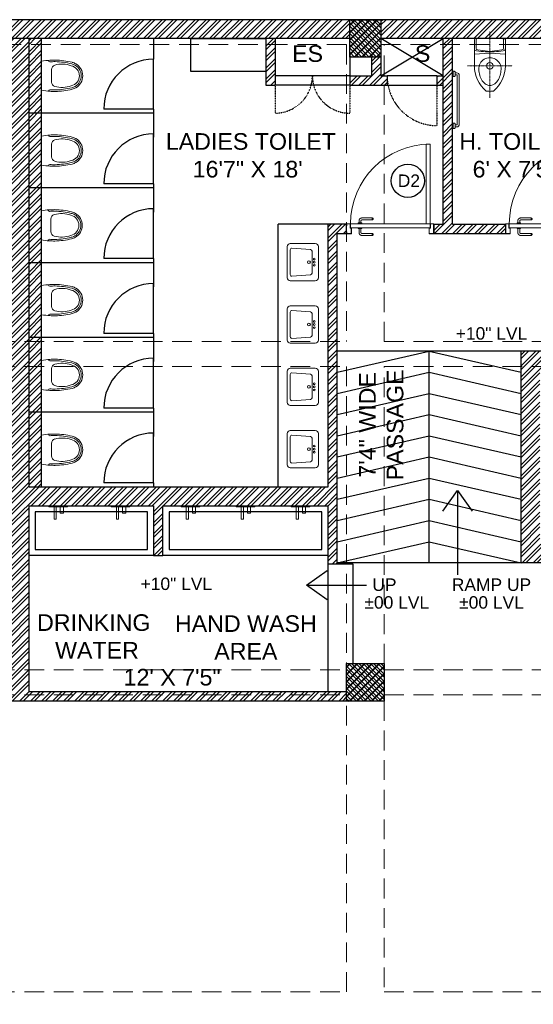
# Model space of a CAD drawing. Header units: inches. Extents: x 105152 to 158499, y 12149 to 30915.
# Tile 30 of 256: x 123748 to 123996, y 19449 to 19923. Entities that reach past the tile are written whole.
import ezdxf

# ---------------------------------------------------------------- set-up
doc = ezdxf.new("R2010")
doc.units = ezdxf.units.IN
doc.header["$MEASUREMENT"] = 0
doc.linetypes.add('CENTER', pattern=[50.8, 31.75, -6.35, 6.35, -6.35])
doc.linetypes.add('HIDDEN', pattern=[0.375, 0.25, -0.125])
doc.layers.add('PD_BASE', color=8, linetype='Continuous', transparency=0.5)
for name, color, linetype, lineweight in [('PD_COLUMN', 2, 'Continuous', 60), ('PD_DOOR', 42, 'Continuous', 25), ('PD_HATCH', 45, 'Continuous', 9)]:
    doc.layers.add(name, color=color, linetype=linetype, lineweight=lineweight)
doc.styles.get("Standard").update_dxf_attribs({"font": 'arial.ttf', "height": 6})
doc.styles.add('style1', font='arial.ttf', dxfattribs={"height": 500})
doc.dimstyles.new('ISO-10', dxfattribs={"dimtxt": 6, "dimasz": 0.5, "dimexe": 1.25, "dimexo": 0.625, "dimtad": 1, "dimtoh": 1, "dimdec": 1, "dimlunit": 4, "dimtxsty": 'Standard', "dimblk": 'ARCHTICK', "dimcen": 2.5, "dimclrt": 3, "dimadec": 0, "dimazin": 0, "dimtfac": 1, "dimtdec": 1, "dimtmove": 1, "dimatfit": 3, "dimfxl": 1, "dimarcsym": 0})
pattern_1 = [(45, (268611.2745, 45692.5978), (-1.767766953, 1.767766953), []), (135, (268611.2745, 45692.5978), (-1.767766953, -1.767766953), [])]

# ---------------------------------------------------------------- blocks, each defined once
blk = doc.blocks.new('columns2')
at = {"layer": 'PD_HATCH', "lineweight": 5}
h = blk.add_hatch(dxfattribs=at)
h.set_pattern_fill('ANSI37', color=173, scale=20)
h.paths.add_polyline_path([(387, -250), (387, -268), (369, -268), (369, -250)])
h.paths.add_polyline_path([(18, 0), (18, -15), (0, -15), (0, 0)])
h.paths.add_polyline_path([(18, -828), (18, -813), (0, -813), (0, -828)])
h.paths.add_polyline_path([(201, -870), (186, -870), (186, -888), (201, -888)])
h.paths.add_polyline_path([(570, -870), (555, -870), (555, -888), (570, -888)])
h.paths.add_polyline_path([(754.5, -870), (739.5, -870), (739.5, -888), (754.5, -888)])
h.paths.add_polyline_path([(934.5, -870), (919.5, -870), (919.5, -888), (934.5, -888)])
h.paths.add_polyline_path([(385.5, -870), (370.5, -870), (370.5, -888), (385.5, -888)])
h.paths.add_polyline_path([(201, 42), (186, 42), (186, 60), (201, 60)])
h.paths.add_polyline_path([(387, -578), (387, -560), (369, -560), (369, -578)])
h.paths.add_polyline_path([(1116, -731.5), (1116, -716.5), (1098, -716.5), (1098, -731.5)])
h.paths.add_polyline_path([(1116, -111.5), (1116, -96.5), (1098, -96.5), (1098, -111.5)])
h.paths.add_polyline_path([(1116, -561.5), (1116, -576.5), (1098, -576.5), (1098, -561.5)])
h.paths.add_polyline_path([(1116, -251.5), (1116, -266.5), (1098, -266.5), (1098, -251.5)])
h.paths.add_polyline_path([(0, -731.5), (0, -716.5), (18, -716.5), (18, -731.5)])
h.paths.add_polyline_path([(0, -111.5), (0, -96.5), (18, -96.5), (18, -111.5)])
h.paths.add_polyline_path([(0, -406.5), (0, -421.5), (18, -421.5), (18, -406.5)])
h.paths.add_polyline_path([(0, -561.5), (0, -576.5), (18, -576.5), (18, -561.5)])
h.paths.add_polyline_path([(0, -251.5), (0, -266.5), (18, -266.5), (18, -251.5)])
h.paths.add_polyline_path([(993, -111.5), (993, -99.5), (984, -99.5), (984, -111.5)])
h.paths.add_polyline_path([(993, -189.5), (993, -201.5), (984, -201.5), (984, -189.5)])
h.paths.add_polyline_path([(903, -111.5), (903, -99.5), (912, -99.5), (912, -111.5)])
h.paths.add_polyline_path([(903, -189.5), (903, -201.5), (912, -201.5), (912, -189.5)])
h.paths.add_polyline_path([(75, -870), (60, -870), (60, -888), (75, -888)])
h.paths.add_polyline_path([(1116, -870), (1101, -870), (1101, -888), (1116, -888)])
h.paths.add_polyline_path([(75, 42), (60, 42), (60, 60), (75, 60)])
h.paths.add_polyline_path([(570, 42), (555, 42), (555, 60), (570, 60)])
h.paths.add_polyline_path([(754.5, 42), (739.5, 42), (739.5, 60), (754.5, 60)])
h.paths.add_polyline_path([(934.5, 42), (919.5, 42), (919.5, 60), (934.5, 60)])
h.paths.add_polyline_path([(385.5, 42), (370.5, 42), (370.5, 60), (385.5, 60)])
h.paths.add_polyline_path([(1116, 42), (1101, 42), (1101, 60), (1116, 60)])
h.paths.add_polyline_path([(738, -250), (738, -268), (756, -268), (756, -250)])
h.paths.add_polyline_path([(756, -578), (756, -560), (738, -560), (738, -578)])
at = {"layer": 'PD_COLUMN', "color": 173, "lineweight": 5}
for points in [[(754.5, 42), (739.5, 42), (739.5, 60), (754.5, 60)], [(756, -250), (756, -268), (738, -268), (738, -250)]]:
    blk.add_lwpolyline(points, close=True, dxfattribs=at)
at = {"layer": 'PD_HATCH', "color": 173, "linetype": 'HIDDEN', "lineweight": 5, "ltscale": 38}
for p, q in [((739.5, 60), (570, 60)), ((754.5, 60), (919.5, 60)), ((738, 48), (570, 48)), ((738, 48), (738, -95)), ((754.5, 48), (919.5, 48)), ((756, -95), (756, 48)), ((568.5, -95), (738, -95)), ((756, -95), (924, -95)), ((568.5, -107), (738, -107)), ((738, -107), (738, -250)), ((756, -250), (756, -107)), ((756, -107), (903, -107)), ((822, -201.5), (822, -107)), ((903, -201.5), (822, -201.5)), ((568.5, -253), (738, -253)), ((756, -253), (924, -253)), ((568.5, -265), (738, -265)), ((756, -265), (924, -265)), ((738, -408), (738, -268)), ((756, -268), (756, -408)), ((568.5, -408), (738, -408)), ((756, -408), (924, -408))]:
    blk.add_line(p, q, dxfattribs=at)
blk = doc.blocks.new('XI')
at = {"color": 251, "linetype": 'CENTER', "lineweight": 5, "ltscale": 0.2}
for points in [[(-370, 300), (-370, -300)], [(-802, 0), (95, 0)]]:
    blk.add_lwpolyline(points, dxfattribs=at)
at = {"color": 251, "lineweight": 5}
for points in [[(-134, -210), (-370, -210, -0.218492), (-710, -50), (-710, 50, -0.218492), (-370, 210), (-134, 210)], [(0, 170, 0.414214), (-15, 185), (-131, 185, 0.379919), (-156, 163), (-175, 0), (-156, -163, 0.379919), (-131, -185), (-15, -185, 0.414214), (0, -170)]]:
    blk.add_lwpolyline(points, format="xyb", dxfattribs=at)
for points in [[(-418, 150, -1.051391), (-418, -150, -0.060335), (-499, -137, -0.081386), (-571, -103, -0.106971), (-621, -50, -0.136416), (-635, 0, -0.136416), (-621, 50, -0.106971), (-571, 103, -0.081386), (-499, 137, -0.060335)], [(0, -185), (0, 185, 0.414214), (-25, 210), (-134, 210, 0.379919), (-169, 179), (-176, 118, 0.059314), (-176, -118), (-169, -179, 0.379919), (-134, -210), (-25, -210, 0.414214)]]:
    blk.add_lwpolyline(points, format="xyb", close=True, dxfattribs=at)
blk.add_lwpolyline([(-215, 210), (-200, 0), (-215, -210)], dxfattribs=at)
blk.add_circle((-370, 0), 45, dxfattribs=at)
blk = doc.blocks.new('A$C07EA312C')
at = {"color": 251, "lineweight": 5}
for points in [[(0, 550), (0, 500), (10, 500, 0.414214), (20, 510), (20, 540, 0.414214), (10, 550)], [(0, 50), (0, 0), (10, 0, 0.414214), (20, 10), (20, 40, 0.414214), (10, 50)]]:
    blk.add_lwpolyline(points, format="xyb", close=True, dxfattribs=at)
for points in [[(20, 15), (35, 15, 0.414214), (60, 40), (60, 510, 0.414214), (35, 535), (20, 535)], [(20, 35), (35, 35, 0.414214), (40, 40), (40, 510, 0.414214), (35, 515), (20, 515)]]:
    blk.add_lwpolyline(points, format="xyb", dxfattribs=at)
blk = doc.blocks.new('LV')
at = {"color": 251, "lineweight": 5}
for p, q in [((-254, 510), (254, 510)), ((-305, 51), (-305, 459)), ((-205, 127), (-226, 431)), ((-201, 458), (203, 458)), ((228, 431), (205, 127)), ((305, 459), (305, 51)), ((254, 0), (-254, 0)), ((180, 103), (-180, 103))]:
    blk.add_line(p, q, dxfattribs=at)
for centre, radius in [((0, 154), 23.6), ((-51, 67), 14.4), ((0, 67), 15.3), ((51, 67), 14.4)]:
    blk.add_circle(centre, radius, dxfattribs=at)
for centre, radius, start, end in [((-254, 459), 50.8, 90, 180), ((254, 459), 50.8, 0, 90), ((-201, 433), 25.4, 90, 184.2016), ((203, 433), 25.4, 355.4179, 90), ((-254, 51), 50.8, 180, 270), ((-180, 129), 25.4, 184.2016, 270), ((180, 129), 25.4, 270, 355.4179), ((254, 51), 50.8, 270, 0)]:
    blk.add_arc(centre, radius, start, end, dxfattribs=at)
blk = doc.blocks.new('ta0p3456')
at = {"color": 251, "lineweight": 5, "ltscale": 12}
for points in [[(-4.5, 0), (4.5, 0), (4.5, -0.5), (-4.5, -0.5)], [(-1, -0.5), (-1, -6.5), (-2, -6.5), (-2, -0.5)], [(2.5, -0.5), (2.5, -3.5), (1, -3.5), (1, -0.5)]]:
    blk.add_lwpolyline(points, close=True, dxfattribs=at)
blk = doc.blocks.new('A$C24556D30')
at = {"color": 251, "lineweight": 5}
for p, q in [((170, 400), (170, 20)), ((300, 210), (300, 292)), ((300, 210), (300, 128))]:
    blk.add_line(p, q, dxfattribs=at)
for points in [[(280, 413, 0.02753), (170, 400, 0.02753)], [(570, 386, 0.054905), (350, 415, 0.054905)], [(565, 366, 0.054905), (350, 395, 0.054905)], [(300, 210), (300, 290, 0.704392)], [(300, 210), (300, 130, -0.704392)], [(170, 20, 0.02753), (280, 7, 0.02753)], [(565, 54, -0.054905), (350, 25, -0.054905)], [(570, 34, -0.054905), (350, 5, -0.054905)]]:
    blk.add_lwpolyline(points, format="xyb", dxfattribs=at)
for centre, radius, start, end in [((280, 413), 20, 184.5905, 273.8823), ((350, -585), 1000, 90, 94.0204), ((350, -585), 980, 90, 94.0204), ((360, 292), 60, 105.9249, 180), ((439, 15), 348, 69.701, 105.9249), ((530, 210), 135, 0, 77.2425), ((530, 210), 160, 60, 77.2425), ((530, 210), 180, 60, 77.2425), ((530, 210), 160, 0, 60), ((530, 210), 180, 0, 60), ((530, 210), 135, 282.7575, 0), ((530, 210), 160, 300, 0), ((530, 210), 180, 300, 0), ((280, 7), 20, 86.1177, 175.4095), ((350, 1005), 1000, 265.9796, 270), ((350, 1005), 980, 265.9796, 270), ((360, 128), 60, 180, 254.0751), ((439, 405), 348, 254.0751, 290.299), ((530, 210), 160, 282.7575, 300), ((530, 210), 180, 282.7575, 300)]:
    blk.add_arc(centre, radius, start, end, dxfattribs=at)
blk = doc.blocks.new('_ArchTick')
at = {"color": 0, "linetype": 'ByBlock', "const_width": 0.15}
blk.add_lwpolyline([(-0.5, -0.5), (0.5, 0.5)], dxfattribs=at)
blk = doc.blocks.new('door 1')
at = {"layer": 'PD_DOOR', "color": 251, "lineweight": 5}
for p, q in [((159756, 15338), (159696, 15338)), ((159696, 15338), (159696, 15313)), ((159696, 15313), (159696, 15338)), ((159696, 15338), (159756, 15338)), ((159696, 15213), (159696, 15338)), ((159696, 15313), (159698, 15313)), ((159698, 15313), (159696, 15313)), ((159698, 15313), (159698, 15336)), ((159698, 15336), (159754, 15336)), ((159754, 15336), (159698, 15336)), ((159698, 15336), (159698, 15313)), ((159754, 15336), (159754, 15268)), ((159754, 15268), (159754, 15336)), ((159756, 15266), (159756, 15338)), ((159756, 15338), (159756, 15266)), ((160473, 15356), (160473, 15360)), ((160473, 15360), (160473, 15356)), ((160603, 15360), (160473, 15360)), ((160473, 15360), (160473, 15336)), ((160473, 15360), (160473, 15360)), ((160473, 15335), (160473, 15360)), ((160473, 15335), (160473, 15339)), ((160473, 15339), (160473, 15335)), ((160473, 15336), (160473, 15335)), ((160473, 15335), (160603, 15335)), ((160605, 15273), (160605, 15263)), ((160622, 15273), (160605, 15273)), ((160605, 15273), (160622, 15273)), ((160615, 15323), (160615, 15273)), ((160640, 15273), (160615, 15273)), ((160615, 15273), (160622, 15273)), ((160622, 15273), (160625, 15273)), ((160625, 15273), (160628, 15273)), ((160628, 15273), (160631, 15273)), ((160628, 15273), (160650, 15273)), ((160631, 15273), (160634, 15273)), ((160634, 15273), (160640, 15273)), ((160650, 15273), (160634, 15273)), ((160640, 15273), (160640, 15323)), ((160650, 15263), (160650, 15273)), ((160796, 15338), (160736, 15338)), ((160736, 15338), (160736, 15266)), ((160736, 15266), (160736, 15338)), ((160736, 15338), (160796, 15338)), ((160738, 15268), (160738, 15336)), ((160738, 15336), (160794, 15336)), ((160794, 15336), (160738, 15336)), ((160738, 15336), (160738, 15268)), ((160794, 15336), (160794, 15313)), ((160794, 15313), (160794, 15336)), ((160794, 15313), (160796, 15313)), ((160796, 15313), (160794, 15313)), ((160796, 15313), (160796, 15338)), ((160796, 15338), (160796, 15313)), ((160796, 15338), (160796, 15213)), ((159698, 15238), (159696, 15238)), ((159696, 15238), (159696, 15213)), ((159696, 15213), (159696, 15238)), ((159696, 15238), (159698, 15238)), ((159696, 15213), (159741, 15213)), ((159741, 15213), (159696, 15213)), ((159696, 15213), (159744, 15213)), ((159744, 15213), (159696, 15213)), ((159698, 15215), (159698, 15238)), ((159698, 15238), (159698, 15215)), ((159739, 15215), (159698, 15215)), ((159698, 15215), (159739, 15215)), ((159754, 15268), (159739, 15268)), ((159739, 15268), (159739, 15215)), ((159739, 15215), (159739, 15268)), ((159739, 15268), (159754, 15268)), ((159741, 15213), (159741, 15266)), ((159741, 15266), (159756, 15266)), ((159756, 15266), (159741, 15266)), ((159741, 15266), (159741, 15213)), ((160748, 15263), (159744, 15263)), ((159744, 15263), (159744, 15213)), ((160748, 15263), (159744, 15263)), ((159744, 15263), (159744, 15213)), ((159794, 15213), (159744, 15213)), ((159744, 15213), (159744, 14209)), ((159744, 15213), (160748, 15213)), ((159744, 15213), (159794, 15213)), ((159744, 15213), (159794, 15213)), ((159794, 15213), (159744, 15213)), ((159794, 14209), (159794, 15213)), ((159794, 15213), (160748, 15213)), ((159794, 15213), (160748, 15213)), ((160748, 15213), (159794, 15213)), ((160473, 15165), (160473, 15161)), ((160473, 15161), (160473, 15165)), ((160603, 15165), (160473, 15165)), ((160473, 15165), (160473, 15141)), ((160473, 15165), (160473, 15165)), ((160473, 15140), (160473, 15165)), ((160650, 15263), (160605, 15263)), ((160605, 15263), (160650, 15263)), ((160605, 15213), (160605, 15203)), ((160605, 15213), (160650, 15213)), ((160639, 15213), (160605, 15213)), ((160605, 15203), (160650, 15203)), ((160650, 15203), (160605, 15203)), ((160615, 15203), (160615, 15178)), ((160615, 15203), (160640, 15203)), ((160640, 15203), (160615, 15203)), ((160618, 15268), (160618, 15263)), ((160638, 15268), (160618, 15268)), ((160618, 15268), (160638, 15268)), ((160638, 15263), (160618, 15263)), ((160618, 15263), (160638, 15263)), ((160618, 15213), (160618, 15208)), ((160618, 15213), (160638, 15213)), ((160618, 15213), (160618, 15213)), ((160638, 15213), (160618, 15213)), ((160618, 15208), (160638, 15208)), ((160638, 15208), (160618, 15208)), ((160638, 15263), (160638, 15268)), ((160638, 15208), (160638, 15213)), ((160650, 15213), (160639, 15213)), ((160640, 15178), (160640, 15203)), ((160650, 15203), (160650, 15213)), ((160736, 15266), (160751, 15266)), ((160751, 15266), (160736, 15266)), ((160753, 15268), (160738, 15268)), ((160738, 15268), (160753, 15268)), ((160748, 15213), (160748, 15263)), ((160748, 15263), (160748, 15213)), ((160748, 15213), (160796, 15213)), ((160796, 15213), (160748, 15213)), ((160751, 15266), (160751, 15213)), ((160751, 15213), (160751, 15266)), ((160751, 15213), (160796, 15213)), ((160796, 15213), (160751, 15213)), ((160753, 15215), (160753, 15268)), ((160753, 15268), (160753, 15215)), ((160794, 15215), (160753, 15215)), ((160753, 15215), (160794, 15215)), ((160796, 15238), (160794, 15238)), ((160794, 15238), (160794, 15215)), ((160794, 15215), (160794, 15238)), ((160794, 15238), (160796, 15238)), ((160796, 15213), (160796, 15238)), ((160796, 15238), (160796, 15213)), ((160473, 15144), (160473, 15140)), ((160473, 15140), (160473, 15144)), ((160473, 15141), (160473, 15140)), ((160473, 15140), (160603, 15140)), ((159744, 14209), (159794, 14209))]:
    blk.add_line(p, q, dxfattribs=at)
at = {"layer": 'PD_DOOR', "color": 251, "lineweight": 5, "flags": 128}
for points in [[(160460, 15348), (160460, 15348), (160460, 15349), (160461, 15349), (160461, 15350), (160461, 15350), (160461, 15351), (160461, 15351), (160461, 15352), (160461, 15352), (160461, 15353), (160462, 15353), (160462, 15353), (160462, 15354), (160462, 15354), (160463, 15355), (160463, 15355), (160463, 15356), (160464, 15356), (160464, 15356), (160464, 15357), (160465, 15357), (160465, 15357), (160465, 15358), (160466, 15358), (160466, 15358), (160467, 15358), (160467, 15359), (160467, 15359), (160468, 15359), (160468, 15359), (160469, 15359), (160469, 15360), (160470, 15360), (160470, 15360), (160471, 15360), (160471, 15360), (160472, 15360), (160472, 15360), (160473, 15360), (160473, 15360)], [(160473, 15335), (160472, 15335), (160472, 15335), (160471, 15335), (160471, 15335), (160470, 15335), (160470, 15336), (160469, 15336), (160469, 15336), (160469, 15336), (160468, 15336), (160468, 15336), (160467, 15337), (160467, 15337), (160466, 15337), (160466, 15337), (160465, 15338), (160465, 15338), (160465, 15338), (160464, 15339), (160464, 15339), (160464, 15339), (160463, 15340), (160463, 15340), (160463, 15340), (160462, 15341), (160462, 15341), (160462, 15342), (160462, 15342), (160461, 15343), (160461, 15343), (160461, 15344), (160461, 15344), (160461, 15345), (160461, 15345), (160461, 15346), (160461, 15346), (160460, 15347), (160460, 15347), (160460, 15348), (160460, 15348)], [(160640, 15323), (160640, 15324), (160640, 15326), (160640, 15327), (160640, 15329), (160640, 15330), (160639, 15332), (160639, 15333), (160639, 15334), (160638, 15336), (160637, 15337), (160637, 15339), (160636, 15340), (160635, 15341), (160635, 15343), (160634, 15344), (160633, 15345), (160632, 15346), (160631, 15347), (160630, 15348), (160629, 15350), (160628, 15351), (160627, 15352), (160626, 15352), (160624, 15353), (160623, 15354), (160622, 15355), (160621, 15356), (160619, 15356), (160618, 15357), (160617, 15358), (160615, 15358), (160614, 15359), (160612, 15359), (160611, 15359), (160609, 15360), (160608, 15360), (160606, 15360), (160605, 15360), (160603, 15360), (160603, 15360)], [(160603, 15335), (160603, 15335), (160604, 15335), (160604, 15335), (160605, 15335), (160605, 15335), (160606, 15335), (160606, 15335), (160607, 15335), (160607, 15334), (160608, 15334), (160608, 15334), (160609, 15334), (160609, 15333), (160610, 15333), (160610, 15333), (160610, 15333), (160611, 15332), (160611, 15332), (160612, 15332), (160612, 15331), (160612, 15331), (160613, 15331), (160613, 15330), (160613, 15330), (160613, 15329), (160614, 15329), (160614, 15329), (160614, 15328), (160614, 15328), (160615, 15327), (160615, 15327), (160615, 15326), (160615, 15326), (160615, 15325), (160615, 15325), (160615, 15324), (160615, 15324), (160615, 15323), (160615, 15323), (160615, 15323)], [(160460, 15153), (160460, 15153), (160460, 15154), (160461, 15154), (160461, 15155), (160461, 15155), (160461, 15156), (160461, 15156), (160461, 15157), (160461, 15157), (160461, 15158), (160462, 15158), (160462, 15158), (160462, 15159), (160462, 15159), (160463, 15160), (160463, 15160), (160463, 15161), (160464, 15161), (160464, 15161), (160464, 15162), (160465, 15162), (160465, 15162), (160465, 15163), (160466, 15163), (160466, 15163), (160467, 15163), (160467, 15164), (160467, 15164), (160468, 15164), (160468, 15164), (160469, 15164), (160469, 15165), (160470, 15165), (160470, 15165), (160471, 15165), (160471, 15165), (160472, 15165), (160472, 15165), (160473, 15165), (160473, 15165)], [(160473, 15140), (160472, 15140), (160472, 15140), (160471, 15140), (160471, 15140), (160470, 15140), (160470, 15141), (160469, 15141), (160469, 15141), (160469, 15141), (160468, 15141), (160468, 15141), (160467, 15142), (160467, 15142), (160466, 15142), (160466, 15142), (160465, 15143), (160465, 15143), (160465, 15143), (160464, 15144), (160464, 15144), (160464, 15144), (160463, 15145), (160463, 15145), (160463, 15145), (160462, 15146), (160462, 15146), (160462, 15147), (160462, 15147), (160461, 15148), (160461, 15148), (160461, 15149), (160461, 15149), (160461, 15150), (160461, 15150), (160461, 15151), (160461, 15151), (160460, 15152), (160460, 15152), (160460, 15153), (160460, 15153)], [(160603, 15140), (160604, 15140), (160606, 15140), (160607, 15140), (160609, 15141), (160610, 15141), (160612, 15141), (160613, 15142), (160615, 15142), (160616, 15143), (160618, 15143), (160619, 15144), (160620, 15144), (160622, 15145), (160623, 15146), (160624, 15147), (160625, 15148), (160627, 15148), (160628, 15149), (160629, 15150), (160630, 15152), (160631, 15153), (160632, 15154), (160633, 15155), (160634, 15156), (160634, 15157), (160635, 15159), (160636, 15160), (160637, 15161), (160637, 15163), (160638, 15164), (160638, 15165), (160639, 15167), (160639, 15168), (160640, 15170), (160640, 15171), (160640, 15173), (160640, 15174), (160640, 15176), (160640, 15177), (160640, 15178)], [(160615, 15178), (160615, 15177), (160615, 15177), (160615, 15176), (160615, 15176), (160615, 15175), (160615, 15175), (160615, 15174), (160615, 15174), (160615, 15173), (160614, 15173), (160614, 15172), (160614, 15172), (160614, 15171), (160614, 15171), (160613, 15171), (160613, 15170), (160613, 15170), (160612, 15169), (160612, 15169), (160612, 15169), (160611, 15168), (160611, 15168), (160611, 15168), (160610, 15167), (160610, 15167), (160609, 15167), (160609, 15167), (160608, 15166), (160608, 15166), (160607, 15166), (160607, 15166), (160607, 15166), (160606, 15166), (160606, 15165), (160605, 15165), (160605, 15165), (160604, 15165), (160604, 15165), (160603, 15165), (160603, 15165)]]:
    blk.add_lwpolyline(points, dxfattribs=at)
at = {"layer": 'PD_DOOR', "color": 251, "lineweight": 5}
blk.add_arc((159744, 15213), 1004, 270, 0, dxfattribs=at)
blk = doc.blocks.new('DOOR1')
at = {"color": 251, "xscale": 0.03818181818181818, "yscale": 0.03818181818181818, "zscale": 0.03818181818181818, "rotation": 90}
blk.add_blockref('door 1', (-2370.94, -8406.75), dxfattribs=at)

msp = doc.modelspace()

# ---------------------------------------------------------------- hatches: boundary and pattern name
at = {"layer": 'PD_BASE'}
h = msp.add_hatch(dxfattribs=at)
h.set_pattern_fill('ANSI32', color=256, scale=10)
h.set_pattern_definition([(45, (123173.841, 19088.8573), (-2.65165, 2.65165), []), (45, (123175.6088, 19088.8573), (-2.65165, 2.65165), [])])
h.paths.add_polyline_path([(123176.99, 19131.61), (123167.99, 19131.61), (123167.99, 19050.11), (123176.99, 19050.11)])
h.paths.add_polyline_path([(123538.49, 18984.11), (123368.99, 18984.11), (123368.99, 18975.11), (123538.49, 18975.11)])
h.paths.add_polyline_path([(123722.99, 18984.11), (123553.49, 18984.11), (123553.49, 18975.11), (123722.99, 18975.11)])
h.paths.add_polyline_path([(123176.99, 19848.11), (123167.99, 19848.11), (123167.99, 19766.61), (123176.99, 19766.61)])
h.paths.add_polyline_path([(123176.99, 19751.61), (123167.99, 19751.61), (123167.99, 19611.61), (123176.99, 19611.61)])
h.paths.add_polyline_path([(123176.99, 19596.61), (123167.99, 19596.61), (123167.99, 19456.61), (123176.99, 19456.61)])
h.paths.add_polyline_path([(123176.99, 19441.61), (123167.99, 19441.61), (123167.99, 19301.61), (123176.99, 19301.61)])
h.paths.add_polyline_path([(123176.99, 19286.61), (123167.99, 19286.61), (123167.99, 19146.61), (123176.99, 19146.61)])
h.paths.add_polyline_path([(124268.99, 19923.11), (124102.49, 19923.11), (124102.49, 19914.11), (124268.99, 19914.11)])
h.paths.add_polyline_path([(124087.49, 19923.11), (123922.49, 19923.11), (123922.49, 19914.11), (124087.49, 19914.11)])
h.paths.add_polyline_path([(123907.49, 19923.11), (123737.99, 19923.11), (123737.99, 19914.11), (123907.49, 19914.11)])
h.paths.add_polyline_path([(123722.99, 19923.11), (123553.49, 19923.11), (123553.49, 19914.11), (123722.99, 19914.11)])
h.paths.add_polyline_path([(123353.99, 19923.11), (123242.99, 19923.11), (123242.99, 19914.11), (123353.99, 19914.11)])
h.paths.add_polyline_path([(123227.99, 19923.11), (123167.99, 19923.11), (123167.99, 19863.11), (123176.99, 19863.11), (123176.99, 19914.11), (123227.99, 19914.11)])
h.paths.add_polyline_path([(123176.99, 19035.11), (123167.99, 19035.11), (123167.99, 18975.11), (123227.99, 18975.11), (123227.99, 18984.11), (123176.99, 18984.11)])
h.paths.add_polyline_path([(123353.99, 18984.11), (123242.99, 18984.11), (123242.99, 18975.11), (123353.99, 18975.11)])
h.paths.add_polyline_path([(123762.74, 18984.11), (123737.99, 18984.11), (123737.99, 18975.11), (123762.74, 18975.11)])
h.paths.add_polyline_path([(123907.49, 18984.11), (123882.74, 18984.11), (123882.74, 18975.11), (123907.49, 18975.11)])
h.paths.add_polyline_path([(123944.99, 18984.11), (123922.49, 18984.11), (123922.49, 18975.11), (123944.99, 18975.11)])
h.paths.add_polyline_path([(124087.49, 18984.11), (124064.99, 18984.11), (124064.99, 18975.11), (124087.49, 18975.11)])
h.paths.add_polyline_path([(124124.99, 18984.11), (124102.49, 18984.11), (124102.49, 18975.11), (124124.99, 18975.11)])
h.paths.add_polyline_path([(124268.99, 18984.11), (124244.99, 18984.11), (124244.99, 18975.11), (124268.99, 18975.11)])
h.paths.add_polyline_path([(124283.99, 18993.11), (124274.99, 18993.11)])
h.paths.add_polyline_path([(124283.99, 19131.61), (124274.99, 19131.61), (124274.99, 18993.11), (124283.99, 18993.11)])
h.paths.add_polyline_path([(124283.99, 19286.61), (124274.99, 19286.61), (124274.99, 19146.61), (124283.99, 19146.61)])
h.paths.add_polyline_path([(124283.99, 19596.61), (124274.99, 19596.61), (124274.99, 19301.61), (124283.99, 19301.61)])
h.paths.add_polyline_path([(124283.99, 19905.11), (124274.99, 19905.11), (124274.99, 19766.61), (124283.99, 19766.61)])
h.paths.add_polyline_path([(124265.99, 19763.61), (124160.99, 19763.61), (124160.99, 19754.61), (124265.99, 19754.61)])
h.paths.add_polyline_path([(124160.99, 19751.61), (124151.99, 19751.61), (124151.99, 19673.61), (124160.99, 19673.61)])
h.paths.add_polyline_path([(124151.99, 19763.61), (124079.99, 19763.61), (124079.99, 19754.61), (124151.99, 19754.61)])
h.paths.add_polyline_path([(124079.99, 19751.61), (124070.99, 19751.61), (124070.99, 19673.61), (124079.99, 19673.61)])
h.paths.add_polyline_path([(124070.99, 19763.61), (123989.99, 19763.61), (123989.99, 19661.61), (124016.99, 19661.61), (124016.99, 19670.61), (123998.99, 19670.61), (123998.99, 19754.61), (124070.99, 19754.61)])
h.paths.add_polyline_path([(124070.99, 19670.61), (124052.99, 19670.61), (124052.99, 19661.61), (124070.99, 19661.61)], flags=17)
h.paths.add_polyline_path([(124097.99, 19670.61), (124079.99, 19670.61), (124079.99, 19661.61), (124097.99, 19661.61)])
h.paths.add_polyline_path([(124151.99, 19670.61), (124133.99, 19670.61), (124133.99, 19661.61), (124151.99, 19661.61)])
h.paths.add_polyline_path([(124160.99, 19661.61), (124151.99, 19661.61), (124151.99, 19598.61), (124160.99, 19598.61)])
h.paths.add_polyline_path([(124283.99, 19612.61), (124274.99, 19612.61), (124274.99, 19611.61), (124283.99, 19611.61)])
h.paths.add_polyline_path([(124283.99, 19751.61), (124274.99, 19751.61), (124274.99, 19732.61), (124283.99, 19732.61)])
h.paths.add_polyline_path([(123405.74, 19914.11), (123405.74, 19923.11), (123368.99, 19923.11), (123368.99, 19914.11)])
h.paths.add_polyline_path([(123501.74, 19923.11), (123501.74, 19914.11), (123538.49, 19914.11), (123538.49, 19923.11)])
h = msp.add_hatch(dxfattribs=at)
h.set_pattern_fill('ANSI37', color=256, scale=20)
h.set_pattern_definition(pattern_1)
h.paths.add_polyline_path([(123922.49, 19923.11), (123907.49, 19923.11), (123907.49, 19905.11), (123922.49, 19905.11)])
h = msp.add_hatch(dxfattribs=at)
h.set_pattern_fill('ANSI32', color=256, scale=10)
h.set_pattern_definition([(45, (123733.2206, 19680.7248), (-2.65165, 2.65165), []), (45, (123734.9884, 19680.7248), (-2.65165, 2.65165), [])])
h.paths.add_polyline_path([(123743.99, 19682.81), (123700.74, 19682.81), (123700.74, 19678.31), (123743.99, 19678.31)])
h.paths.add_polyline_path([(123658.74, 19682.81), (123615.49, 19682.81), (123615.49, 19678.31), (123658.74, 19678.31)], flags=17)
h.paths.add_polyline_path([(123743.99, 19599.61), (123743.99, 19595.11), (123905.99, 19595.11), (123905.99, 19599.61), (123752.99, 19599.61), (123752.99, 19689.11), (123812.99, 19689.11), (123812.99, 19665.11), (123817.49, 19665.11), (123817.49, 19689.11), (123896.99, 19689.11), (123896.99, 19661.11), (123901.49, 19661.11), (123901.49, 19820.11), (123905.99, 19820.11), (123905.99, 19824.61), (123896.99, 19824.61), (123896.99, 19698.11), (123752.99, 19698.11), (123752.99, 19914.11), (123743.99, 19914.11)])
h.paths.add_polyline_path([(123688.49, 19590.17), (123692.99, 19590.17), (123692.99, 19595.11), (123701.99, 19595.11), (123701.99, 19599.61), (123615.49, 19599.61), (123615.49, 19755.11), (123538.49, 19755.11), (123538.49, 19750.61), (123610.99, 19750.61), (123610.99, 19599.61), (123554.99, 19599.61), (123554.99, 19595.11), (123688.49, 19595.11)])
h = msp.add_hatch(dxfattribs=at)
h.set_pattern_fill('ANSI32', color=256, scale=10)
h.set_pattern_definition([(45, (150297.4604, 37802.4936), (-2.65165043, 2.65165043), []), (45, (150299.228, 37802.4936), (-2.65165043, 2.65165043), [])])
h.paths.add_polyline_path([(123758.99, 19914.11), (123752.99, 19914.11), (123752.99, 19878.11), (123758.99, 19878.11)])
h.paths.add_polyline_path([(123758.99, 19878.11), (123752.99, 19878.11), (123752.99, 19842.11), (123758.99, 19842.11)])
h.paths.add_polyline_path([(123752.99, 19842.11), (123752.99, 19806.11), (123758.99, 19806.11), (123758.99, 19842.11)])
h.paths.add_polyline_path([(123758.99, 19806.11), (123752.99, 19806.11), (123752.99, 19770.11), (123758.99, 19770.11)])
h.paths.add_polyline_path([(123758.99, 19770.11), (123752.99, 19770.11), (123752.99, 19734.11), (123758.99, 19734.11)])
h.paths.add_polyline_path([(123758.99, 19734.11), (123752.99, 19734.11), (123752.99, 19698.11), (123758.99, 19698.11)])
h.paths.add_polyline_path([(124037.99, 19914.11), (124028.99, 19914.11), (124028.99, 19824.61), (124024.49, 19824.61), (124024.49, 19820.11), (124028.99, 19820.11), (124028.99, 19810.11), (124037.99, 19810.11)])
h.paths.add_polyline_path([(123956.99, 19914.11), (123952.49, 19914.11), (123952.49, 19824.61), (123947.99, 19824.61), (123947.99, 19820.11), (123982.49, 19820.11), (123982.49, 19824.61), (123956.99, 19824.61)])
h.paths.add_polyline_path([(123952.49, 19896.11), (123949.49, 19896.11), (123949.49, 19891.61), (123952.49, 19891.61)], flags=17)
h.paths.add_polyline_path([(123925.49, 19896.11), (123922.49, 19896.11), (123922.49, 19905.11), (123917.99, 19905.11), (123917.99, 19896.11), (123907.49, 19896.11), (123907.49, 19891.61), (123925.49, 19891.61)])
h.paths.add_polyline_path([(123871.49, 19914.11), (123866.99, 19914.11), (123866.99, 19898.11), (123866.99, 19891.61), (123871.49, 19891.61), (123871.49, 19896.11)])
h.paths.add_polyline_path([(124162.49, 19914.11), (124157.99, 19914.11), (124157.99, 19896.11), (124162.49, 19896.11)])
h = msp.add_hatch(dxfattribs=at)
h.set_pattern_fill('ANSI37', color=256, scale=20)
h.set_pattern_definition(pattern_1)
h.paths.add_polyline_path([(123923.99, 19613.11), (123923.99, 19595.11), (123905.99, 19595.11), (123905.99, 19613.11)])

# ---------------------------------------------------------------- linework, layer by layer
at = {"layer": 'PD_BASE', "lineweight": 30}
for p, q in [((124283.99, 19923.11), (123501.74, 19923.11)), ((123907.49, 19914.11), (123737.99, 19914.11)), ((123758.99, 19698.11), (123758.99, 19914.11)), ((123866.99, 19914.11), (123866.99, 19891.61)), ((123871.49, 19914.11), (123871.49, 19891.61)), ((124087.49, 19914.11), (123922.49, 19914.11)), ((123956.99, 19824.61), (123956.99, 19914.11)), ((123917.99, 19905.11), (123917.99, 19896.11)), ((123922.49, 19905.11), (123922.49, 19896.11)), ((123907.49, 19896.11), (123917.99, 19896.11)), ((123907.49, 19896.11), (123907.49, 19891.61)), ((123922.49, 19896.11), (123925.49, 19896.11)), ((123925.49, 19896.11), (123925.49, 19891.61)), ((123949.49, 19896.11), (123952.49, 19896.11)), ((123949.49, 19896.11), (123949.49, 19891.61)), ((123866.99, 19891.61), (123871.49, 19891.61)), ((123907.49, 19891.61), (123925.49, 19891.61)), ((123949.49, 19891.61), (123952.49, 19891.61)), ((123947.99, 19820.11), (123947.99, 19824.61)), ((123947.99, 19824.61), (123947.99, 19820.11)), ((123956.99, 19824.61), (123982.49, 19824.61)), ((123982.49, 19824.61), (123982.49, 19820.11)), ((123947.99, 19820.11), (123982.49, 19820.11)), ((123989.99, 19661.61), (123989.99, 19763.61)), ((124070.99, 19763.61), (123989.99, 19763.61)), ((124016.99, 19661.61), (123989.99, 19661.61))]:
    msp.add_line(p, q, dxfattribs=at)
at = {"layer": 'PD_BASE', "ltscale": 12}
for p, q in [((123812.99, 19914.11), (123812.99, 19904.11)), ((123922.49, 19896.11), (123952.49, 19914.11)), ((123952.49, 19896.11), (123922.49, 19914.11)), ((123812.99, 19880.11), (123812.99, 19904.11)), ((123907.49, 19905.11), (123907.49, 19896.11)), ((123907.49, 19896.11), (123871.49, 19896.11)), ((123949.49, 19896.11), (123925.49, 19896.11)), ((123907.49, 19891.61), (123871.49, 19891.61)), ((123925.49, 19891.61), (123949.49, 19891.61)), ((123812.99, 19880.11), (123788.99, 19880.11)), ((123812.99, 19880.11), (123812.99, 19866.48)), ((123812.99, 19880.11), (123812.99, 19868.11)), ((123812.99, 19878.11), (123752.99, 19878.11)), ((123812.99, 19844.11), (123812.99, 19868.11)), ((123812.99, 19842.11), (123752.99, 19842.11)), ((123812.99, 19844.11), (123788.99, 19844.11)), ((123812.99, 19844.11), (123812.99, 19830.48)), ((123812.99, 19844.11), (123812.99, 19832.11)), ((123812.99, 19808.11), (123812.99, 19832.11)), ((123872.99, 19698.11), (123872.99, 19824.61)), ((123896.99, 19824.61), (123872.99, 19824.61)), ((123812.99, 19806.11), (123752.99, 19806.11)), ((123812.99, 19808.11), (123788.99, 19808.11)), ((123812.99, 19808.11), (123812.99, 19794.48)), ((123812.99, 19808.11), (123812.99, 19796.11)), ((123812.99, 19772.11), (123812.99, 19796.11)), ((123812.99, 19772.11), (123788.99, 19772.11)), ((123812.99, 19772.11), (123812.99, 19758.48)), ((123812.99, 19772.11), (123812.99, 19760.11)), ((123812.99, 19770.11), (123752.99, 19770.11)), ((123812.99, 19736.11), (123812.99, 19760.11)), ((123812.99, 19734.11), (123752.99, 19734.11)), ((123812.99, 19736.11), (123788.99, 19736.11)), ((123812.99, 19736.11), (123812.99, 19722.48)), ((123812.99, 19736.11), (123812.99, 19724.11)), ((123812.99, 19700.11), (123812.99, 19724.11)), ((123812.99, 19700.11), (123788.99, 19700.11)), ((123812.99, 19700.11), (123812.99, 19698.11)), ((123812.99, 19665.11), (123752.99, 19665.11)), ((123896.99, 19665.11), (123817.49, 19665.11))]:
    msp.add_line(p, q, dxfattribs=at)
at = {"layer": 'PD_BASE', "linetype": 'HIDDEN', "ltscale": 0.2}
for p, q in [((123871.49, 19896.11), (123871.49, 19878.11)), ((123907.49, 19896.11), (123907.49, 19878.11)), ((123949.49, 19896.11), (123949.49, 19872.11))]:
    msp.add_line(p, q, dxfattribs=at)
at = {"layer": 'PD_BASE'}
for p, q in [((123989.99, 19763.61), (123901.49, 19763.61)), ((123945.74, 19661.61), (123945.74, 19763.61)), ((123989.99, 19661.61), (123901.49, 19661.61)), ((123896.99, 19661.11), (123896.99, 19599.61)), ((123901.49, 19661.11), (123908.99, 19661.11)), ((123908.99, 19661.11), (123908.99, 19613.11))]:
    msp.add_line(p, q, dxfattribs=at)
for points in [[(123922.49, 19905.11), (123907.49, 19905.11), (123907.49, 19923.11), (123922.49, 19923.11)], [(123923.99, 19613.11), (123923.99, 19595.11), (123905.99, 19595.11), (123905.99, 19613.11)]]:
    msp.add_lwpolyline(points, close=True, dxfattribs=at)
at = {"layer": 'PD_BASE', "lineweight": 30}
for points in [[(123905.99, 19599.61), (123752.99, 19599.61), (123752.99, 19689.11), (123812.99, 19689.11), (123812.99, 19665.11), (123817.49, 19665.11), (123817.49, 19689.11), (123896.99, 19689.11), (123896.99, 19661.11), (123901.49, 19661.11), (123901.49, 19820.11), (123905.99, 19820.11), (123905.99, 19824.61), (123896.99, 19824.61), (123896.99, 19698.11), (123752.99, 19698.11), (123752.99, 19914.11), (123743.99, 19914.11), (123743.99, 19599.61), (123743.99, 19599.61)], [(123947.99, 19824.61), (123952.49, 19824.61), (123952.49, 19914.11)], [(123905.99, 19595.11), (123743.99, 19595.11), (123743.99, 19599.61)]]:
    msp.add_lwpolyline(points, dxfattribs=at)
at = {"layer": 'PD_BASE', "ltscale": 12}
for points in [[(123830.99, 19914.11), (123866.99, 19914.11), (123866.99, 19898.11), (123830.99, 19898.11)], [(123755.99, 19668.11), (123809.99, 19668.11), (123809.99, 19686.11), (123755.99, 19686.11)], [(123820.49, 19668.11), (123893.99, 19668.11), (123893.99, 19686.11), (123820.49, 19686.11)]]:
    msp.add_lwpolyline(points, close=True, dxfattribs=at)
at = {"layer": 'PD_BASE'}
for points in [[(123901.49, 19753.41), (123945.74, 19763.61), (123989.99, 19753.41)], [(123901.49, 19743.21), (123945.74, 19753.41), (123989.99, 19743.21)], [(123901.49, 19733.01), (123945.74, 19743.21), (123989.99, 19733.01)], [(123901.49, 19722.81), (123945.74, 19733.01), (123989.99, 19722.81)], [(123901.49, 19712.61), (123945.74, 19722.81), (123989.99, 19712.61)], [(123901.49, 19702.41), (123945.74, 19712.61), (123989.99, 19702.41)], [(123901.49, 19692.21), (123945.74, 19702.41), (123989.99, 19692.21)], [(123901.49, 19682.01), (123945.74, 19692.21), (123989.99, 19682.01)], [(123901.49, 19671.81), (123945.74, 19682.01), (123989.99, 19671.81)], [(123901.49, 19661.61), (123945.74, 19671.81), (123989.99, 19661.61)]]:
    msp.add_lwpolyline(points, dxfattribs=at)
msp.add_circle((123935.48, 19845.56), 8, dxfattribs=at)
at = {"layer": 'PD_BASE', "ltscale": 12}
for centre in [(123812.99, 19880.11), (123812.99, 19844.11), (123812.99, 19808.11), (123812.99, 19772.11), (123812.99, 19736.11), (123812.99, 19700.11)]:
    msp.add_arc(centre, 24, 90, 180, dxfattribs=at)
at = {"layer": 'PD_BASE', "linetype": 'HIDDEN', "ltscale": 0.2}
for centre, radius, start, end in [((123871.49, 19896.11), 18, 270, 0), ((123907.49, 19896.11), 18, 180, 270), ((123949.49, 19896.11), 24, 180, 270)]:
    msp.add_arc(centre, radius, start, end, dxfattribs=at)

# ---------------------------------------------------------------- block references
at = {"layer": 'PD_BASE', "ltscale": 12}
for name, p, xscale, yscale, zscale, rotation in [('XI', (123974.99, 19914.11), 0.03571428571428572, 0.03571428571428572, 0.03571428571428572, 90), ('A$C24556D30', (123752.73, 19903.84), -0.03684210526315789, 0.03684210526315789, 0.03684210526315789, 180), ('A$C24556D30', (123752.73, 19867.84), -0.03684210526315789, 0.03684210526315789, 0.03684210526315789, 180), ('A$C24556D30', (123752.51, 19831.84), -0.03684210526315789, 0.03684210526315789, 0.03684210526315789, 180), ('LV', (123892.37, 19806.36), 0.0295236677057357, 0.0295236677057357, 0.0295236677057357, 90), ('A$C24556D30', (123752.73, 19795.84), -0.03684210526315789, 0.03684210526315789, 0.03684210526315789, 180), ('LV', (123892.37, 19776.36), 0.0295236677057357, 0.0295236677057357, 0.0295236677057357, 90), ('A$C24556D30', (123752.73, 19759.84), -0.03684210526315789, 0.03684210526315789, 0.03684210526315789, 180), ('LV', (123892.37, 19746.36), 0.0295236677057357, 0.0295236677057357, 0.0295236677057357, 90), ('A$C24556D30', (123752.73, 19723.84), -0.03684210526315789, 0.03684210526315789, 0.03684210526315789, 180), ('LV', (123892.37, 19716.36), 0.0295236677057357, 0.0295236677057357, 0.0295236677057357, 90)]:
    msp.add_blockref(name, p, dxfattribs=dict(at, xscale=xscale, yscale=yscale, zscale=zscale, rotation=rotation))
at = {"layer": 'PD_BASE', "ltscale": 12, "xscale": 0.05, "yscale": 0.05, "zscale": 0.05}
msp.add_blockref('A$C07EA312C', (123957.24, 19870.76), dxfattribs=at)
at = {"layer": 'PD_BASE', "ltscale": 25, "rotation": 90.00000000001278}
for p in [(121638.72, 22776.67), (121715.22, 22776.67)]:
    msp.add_blockref('DOOR1', p, dxfattribs=at)
at = {"layer": 'PD_BASE', "ltscale": 12}
for p in [(123767.05, 19689.11), (123797.05, 19689.11), (123830.74, 19689.11), (123857.24, 19689.11), (123883.74, 19689.11)]:
    msp.add_blockref('ta0p3456', p, dxfattribs=at)
at = {"layer": 'PD_COLUMN'}
msp.add_blockref('columns2', (123167.99, 19863.11), dxfattribs=at)

# ---------------------------------------------------------------- texts
at = {"layer": 'PD_BASE', "char_height": 8, "attachment_point": 1, "style": 'style1'}
for s, insert, width in [('\\pxqc;ES', (123822.92, 19910.79), 128.4952), ('\\pxqc;S', (123878.34, 19910.79), 128.4952), ('\\pxqc; LADIES TOILET\\P16\'7" X 18\'', (123794.07, 19868.48), 128.4952), ('\\pxqc;H. TOILET\\P6\' X 7\'5"', (123922.68, 19868.48), 128.4952), ('\\pxqc;DRINKING\\P WATER', (123738.29, 19636.87), 91.7722), ('\\pxqc;HAND WASH \\PAREA', (123811.54, 19636.38), 91.7722), ('\\pxqc;12\' X 7\'5"', (123776.04, 19610.58), 91.7722)]:
    msp.add_mtext(s, dxfattribs=dict(at, insert=insert, width=width))
at = {"layer": 'PD_BASE', "char_height": 6, "attachment_point": 1}
for s, insert, width in [('D2', (123930.61, 19848.59), 47.1418), ('\\pxqc;+10" LVL', (123907.08, 19775.07), 137.3386), ('\\pxqc;+10" LVL', (123755.28, 19654.55), 137.3386), ('\\pxqc;UP', (123855.5, 19654.12), 137.3386), ('\\pxqc;RAMP UP', (123907.08, 19654.12), 137.3386), ('\\pxqc;%%P00 LVL', (123861.46, 19645.57), 137.3386), ('\\pxqc;%%P00 LVL', (123907.08, 19645.57), 137.3386)]:
    msp.add_mtext(s, dxfattribs=dict(at, insert=insert, width=width))
at = {"layer": 'PD_BASE', "insert": (123911.97, 19663.81), "char_height": 8, "width": 128.4952, "attachment_point": 1, "rotation": 90, "style": 'style1'}
msp.add_mtext('\\pxqc;7\'4" WIDE\\PPASSAGE', dxfattribs=at)

# ---------------------------------------------------------------- leaders
at = {"layer": 'PD_BASE'}
for points, override in [([(123959.35, 19696.47), (123959.35, 19655.88)], {"dimasz": 10, "dimtad": 0, "dimldrblk": 'Open90'}), ([(123886.64, 19650.85), (123915.49, 19650.85)], {"dimasz": 10, "dimgap": 0.625, "dimtad": 0, "dimldrblk": 'Open90'})]:
    msp.add_leader(points, dimstyle='ISO-10', override=override, dxfattribs=at)

doc.saveas('drawing.dxf')
